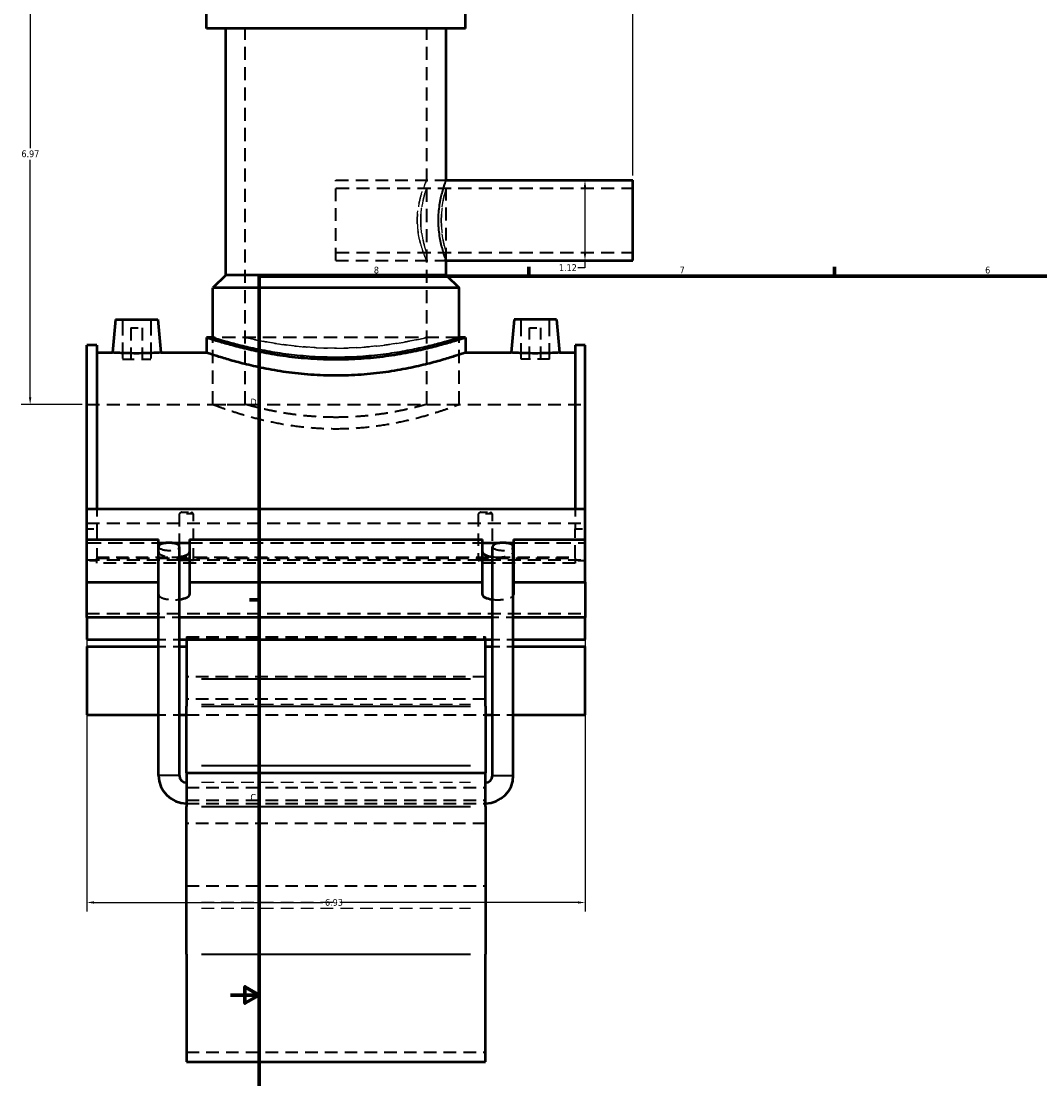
# Model space of a CAD drawing. Header units: inches. Extents: x -2.8 to 51.3, y -2.3 to 49.9.
# Tile 2 of 9: x -2.8 to 11.4, y 9.8 to 24.6. Entities that reach past the tile are written whole.
import ezdxf

# ---------------------------------------------------------------- set-up
doc = ezdxf.new("R2010")
doc.units = ezdxf.units.IN
doc.header["$MEASUREMENT"] = 0
doc.linetypes.add('DASHED', pattern=[0.2067, 0.1654, -0.0413])
for name, color, linetype, lineweight in [('Border (ANSI)', 7, 'Continuous', 70), ('Dimension (ANSI)', 7, 'Continuous', 25), ('Hidden (ANSI)', 7, 'DASHED', 35), ('Hidden Narrow (ANSI)', 7, 'DASHED', 25), ('Visible (ANSI)', 7, 'Continuous', 50), ('Visible Narrow (ANSI)', 7, 'Continuous', 35)]:
    doc.layers.add(name, color=color, linetype=linetype, lineweight=lineweight)
doc.styles.add('Note Text (ANSI)', font='tahoma.ttf')
doc.dimstyles.new('Default (ANSI)', dxfattribs={"dimtxt": 0.094488, "dimasz": 0.098425, "dimexe": 0.125, "dimexo": 0.0625, "dimgap": 0.031496, "dimtad": 0, "dimtih": 1, "dimtoh": 1, "dimrnd": 1e-08, "dimzin": 4, "dimdsep": 46, "dimtxsty": 'Note Text (ANSI)', "dimcen": 0.09, "dimdle": 0.393701, "dimclrd": 256, "dimclre": 256, "dimclrt": 5, "dimadec": 0, "dimazin": 1, "dimtfac": 1, "dimtofl": 0, "dimtmove": 0, "dimatfit": 3, "dimfxl": 1, "dimtolj": 1, "dimtzin": 4, "dimlwd": -1, "dimlwe": -1, "dimarcsym": 0})

# ---------------------------------------------------------------- blocks, each defined once
blk = doc.blocks.new('Borders Default Border')
at = {"layer": 'Border (ANSI)'}
for p, q in [((4.25, 21), (4.25, 21.134)), ((8.5, 21), (8.5, 21.134)), ((0.5, 16.5), (0.366, 16.5))]:
    blk.add_line(p, q, dxfattribs=at)
at = {"layer": 'Border (ANSI)', "flags": 128}
for points in [[(0.5, 1), (0.5, 21), (33.5, 21), (33.5, 1), (0.5, 1)], [(0.1, 11), (0.5, 11), (0.3, 11.115), (0.3, 10.885), (0.5, 11)]]:
    blk.add_lwpolyline(points, dxfattribs=at)
at = {"layer": 'Border (ANSI)', "color": 5, "true_color": 0x0000ff, "char_height": 0.0945, "attachment_point": 7, "style": 'Note Text (ANSI)'}
for s, insert in [('8', (2.094, 21.038)), ('7', (6.346, 21.04)), ('6', (10.595, 21.038)), ('D', (0.378, 19.203)), ('C', (0.378, 13.701))]:
    blk.add_mtext(s, dxfattribs=dict(at, insert=insert))
blk = doc.blocks.new('*D6')
at = {"layer": 'Defpoints', "color": 0, "transparency": 16777216}
for p in [(-1.898, 17.042), (5.032, 17.042), (5.032, 12.288)]:
    blk.add_point(p, dxfattribs=at)
at = {"layer": 'Dimension (ANSI)', "transparency": 16777216}
for p, q in [((-1.898, 16.979), (-1.898, 12.163)), ((5.032, 16.979), (5.032, 12.163)), ((-1.8, 12.288), (1.384, 12.288)), ((4.933, 12.288), (1.686, 12.288))]:
    blk.add_line(p, q, dxfattribs=at)
for points in [[(-1.8, 12.304), (-1.8, 12.272), (-1.898, 12.288)], [(4.933, 12.304), (4.933, 12.272), (5.032, 12.288)]]:
    blk.add_solid(points, dxfattribs=at)
at = {"layer": 'Dimension (ANSI)', "color": 5, "transparency": 16777216, "insert": (1.415, 12.337), "char_height": 0.0945, "attachment_point": 1, "style": 'Note Text (ANSI)'}
blk.add_mtext('\\A1;6.93', dxfattribs=at)
blk = doc.blocks.new('*D8')
at = {"layer": 'Defpoints', "color": 0, "transparency": 16777216}
for p in [(5.697, 26.664), (1.567, 26.188), (5.697, 22.338)]:
    blk.add_point(p, dxfattribs=at)
at = {"layer": 'Dimension (ANSI)', "transparency": 16777216}
for p, q in [((1.567, 26.25), (1.567, 26.789)), ((5.697, 22.401), (5.697, 26.789)), ((1.665, 26.664), (3.774, 26.664)), ((5.598, 26.664), (4.079, 26.664))]:
    blk.add_line(p, q, dxfattribs=at)
for points in [[(1.665, 26.681), (1.665, 26.648), (1.567, 26.664)], [(5.598, 26.681), (5.598, 26.648), (5.697, 26.664)]]:
    blk.add_solid(points, dxfattribs=at)
at = {"layer": 'Dimension (ANSI)', "color": 5, "transparency": 16777216, "insert": (3.806, 26.713), "char_height": 0.0945, "attachment_point": 1, "style": 'Note Text (ANSI)'}
blk.add_mtext('\\A1;4.13', dxfattribs=at)
blk = doc.blocks.new('*D9')
at = {"layer": 'Defpoints', "color": 0, "transparency": 16777216}
for p in [(4.784, 22.338), (4.784, 21.218), (5.03, 21.218)]:
    blk.add_point(p, dxfattribs=at)
at = {"layer": 'Dimension (ANSI)', "transparency": 16777216}
for p, q in [((5.03, 22.24), (5.03, 21.316)), ((5.03, 21.218), (5.03, 21.119)), ((5.03, 21.119), (4.931, 21.119))]:
    blk.add_line(p, q, dxfattribs=at)
for points in [[(5.014, 22.24), (5.046, 22.24), (5.03, 22.338)], [(5.014, 21.316), (5.046, 21.316), (5.03, 21.218)]]:
    blk.add_solid(points, dxfattribs=at)
at = {"layer": 'Dimension (ANSI)', "color": 5, "transparency": 16777216, "insert": (4.668, 21.168), "char_height": 0.0945, "attachment_point": 1, "style": 'Note Text (ANSI)'}
blk.add_mtext('\\A1;1.12', dxfattribs=at)
blk = doc.blocks.new('*D10')
at = {"layer": 'Defpoints', "color": 0, "transparency": 16777216}
for p in [(-2.686, 26.188), (0.926, 26.188), (-1.898, 19.218)]:
    blk.add_point(p, dxfattribs=at)
at = {"layer": 'Dimension (ANSI)', "transparency": 16777216}
for p, q in [((0.863, 26.188), (-2.811, 26.188)), ((-2.686, 26.09), (-2.686, 22.784)), ((-2.686, 19.316), (-2.686, 22.622)), ((-1.961, 19.218), (-2.811, 19.218))]:
    blk.add_line(p, q, dxfattribs=at)
for points in [[(-2.702, 26.09), (-2.669, 26.09), (-2.686, 26.188)], [(-2.702, 19.316), (-2.669, 19.316), (-2.686, 19.218)]]:
    blk.add_solid(points, dxfattribs=at)
at = {"layer": 'Dimension (ANSI)', "color": 5, "transparency": 16777216, "insert": (-2.807, 22.752), "char_height": 0.0945, "attachment_point": 1, "style": 'Note Text (ANSI)'}
blk.add_mtext('\\A1;6.97', dxfattribs=at)

msp = doc.modelspace()

# ---------------------------------------------------------------- linework, layer by layer
at = {"layer": 'Hidden (ANSI)', "ltscale": 1.099577}
for p, q in [((0.3052, 19.218), (0.3052, 24.4455)), ((2.8285, 19.218), (2.8285, 24.4455))]:
    msp.add_line(p, q, dxfattribs=at)
at = {"layer": 'Hidden (ANSI)', "ltscale": 1.063991}
msp.add_line((1.5668, 21.2179), (1.5668, 22.338), dxfattribs=at)
at = {"layer": 'Hidden (ANSI)', "ltscale": 1.058821}
for p, q in [((1.5668, 22.338), (3.0988, 22.338)), ((1.5668, 21.2179), (3.0988, 21.2179))]:
    msp.add_line(p, q, dxfattribs=at)
at = {"layer": 'Hidden (ANSI)', "ltscale": 1.110036}
for p, q in [((1.5668, 22.226), (5.6968, 22.226)), ((1.5668, 21.3299), (5.6968, 21.3299))]:
    msp.add_line(p, q, dxfattribs=at)
at = {"layer": 'Hidden (ANSI)', "ltscale": 1.083772}
msp.add_line((3.0988, 21.2179), (3.0988, 22.338), dxfattribs=at)
at = {"layer": 'Hidden (ANSI)', "ltscale": 1.333288}
for p, q in [((-1.402, 20.3991), (-1.402, 19.8479)), ((-1.0083, 20.3991), (-1.0083, 19.8479)), ((4.142, 19.8479), (4.142, 20.3991)), ((4.5357, 19.8479), (4.5357, 20.3991))]:
    msp.add_line(p, q, dxfattribs=at)
at = {"layer": 'Hidden (ANSI)', "ltscale": 0.471064}
for p, q in [((-1.2839, 20.281), (-1.1264, 20.281)), ((4.2601, 20.281), (4.4176, 20.281))]:
    msp.add_line(p, q, dxfattribs=at)
at = {"layer": 'Hidden (ANSI)', "ltscale": 1.047583}
for p, q in [((-1.2839, 20.281), (-1.2839, 19.8479)), ((-1.1264, 20.281), (-1.1264, 19.8479)), ((4.2601, 19.8479), (4.2601, 20.281)), ((4.4176, 19.8479), (4.4176, 20.281))]:
    msp.add_line(p, q, dxfattribs=at)
at = {"layer": 'Hidden (ANSI)', "ltscale": 1.104495}
msp.add_line((3.2791, 20.148), (-0.1454, 20.148), dxfattribs=at)
at = {"layer": 'Hidden (ANSI)', "ltscale": 1.124841}
for p, q in [((-0.1454, 19.218), (-0.1454, 20.148)), ((3.2791, 19.218), (3.2791, 20.148))]:
    msp.add_line(p, q, dxfattribs=at)
at = {"layer": 'Hidden (ANSI)', "ltscale": 0.997297}
for p, q in [((-1.402, 19.8479), (-1.0083, 19.8479)), ((4.5357, 19.8479), (4.142, 19.8479))]:
    msp.add_line(p, q, dxfattribs=at)
at = {"layer": 'Hidden (ANSI)', "ltscale": 1.081511}
for p, q in [((-1.8982, 19.218), (5.0318, 19.218)), ((-1.8982, 17.5668), (5.0318, 17.5668)), ((-1.8982, 17.0543), (5.0318, 17.0543)), ((-1.8982, 16.3101), (5.0318, 16.3101))]:
    msp.add_line(p, q, dxfattribs=at)
at = {"layer": 'Hidden (ANSI)', "ltscale": 1.089963}
for p, q in [((-0.1454, 19.218), (0.3052, 19.218)), ((2.8285, 19.218), (3.2791, 19.218))]:
    msp.add_line(p, q, dxfattribs=at)
at = {"layer": 'Hidden (ANSI)', "ltscale": 0.630222}
for p, q in [((-1.7596, 17.764), (-1.7596, 17.487)), ((4.8932, 17.764), (4.8932, 17.487))]:
    msp.add_line(p, q, dxfattribs=at)
at = {"layer": 'Hidden (ANSI)', "ltscale": 1.04627}
for p, q in [((-0.6115, 17.6943), (-0.6115, 17.0455)), ((-0.4128, 17.0455), (-0.4128, 17.6943)), ((3.5465, 17.6943), (3.5465, 17.0455)), ((3.7452, 17.0455), (3.7452, 17.6943))]:
    msp.add_line(p, q, dxfattribs=at)
at = {"layer": 'Hidden (ANSI)', "ltscale": 0.44938}
for p, q in [((-0.4128, 17.6943), (-0.6115, 17.6943)), ((3.7452, 17.6943), (3.5465, 17.6943))]:
    msp.add_line(p, q, dxfattribs=at)
at = {"layer": 'Hidden (ANSI)', "ltscale": 0.297896}
for p, q in [((-0.5818, 17.718), (-0.4426, 17.718)), ((3.5762, 17.718), (3.7154, 17.718))]:
    msp.add_line(p, q, dxfattribs=at)
at = {"layer": 'Hidden (ANSI)', "ltscale": 0.263891}
for p, q in [((-1.8982, 17.487), (-1.7596, 17.487)), ((4.8932, 17.487), (5.0318, 17.487)), ((-1.7596, 17.042), (-1.8982, 17.042)), ((5.0318, 17.042), (4.8932, 17.042))]:
    msp.add_line(p, q, dxfattribs=at)
at = {"layer": 'Hidden (ANSI)', "ltscale": 1.015378}
for p, q in [((-1.7596, 17.487), (-1.7596, 17.0925)), ((4.8932, 17.0925), (4.8932, 17.487))]:
    msp.add_line(p, q, dxfattribs=at)
at = {"layer": 'Hidden (ANSI)', "ltscale": 1.205209}
for p, q in [((-1.8982, 17.2898), (-0.9017, 17.2898)), ((4.0354, 17.2898), (5.0318, 17.2898))]:
    msp.add_line(p, q, dxfattribs=at)
at = {"layer": 'Hidden (ANSI)', "ltscale": 0.152872}
for p, q in [((-0.7949, 17.2898), (-0.7146, 17.2898)), ((3.8482, 17.2898), (3.9285, 17.2898))]:
    msp.add_line(p, q, dxfattribs=at)
at = {"layer": 'Hidden (ANSI)', "ltscale": 1.094429}
msp.add_line((-0.4691, 17.2898), (3.6028, 17.2898), dxfattribs=at)
at = {"layer": 'Hidden (ANSI)', "ltscale": 0.072672}
for p, q in [((-1.7596, 17.0925), (-1.7596, 17.0795)), ((4.8932, 17.0795), (4.8932, 17.0925))]:
    msp.add_line(p, q, dxfattribs=at)
at = {"layer": 'Hidden (ANSI)', "ltscale": 1.039332}
for p, q in [((-1.7596, 17.0925), (-0.6854, 17.0925)), ((3.8191, 17.0925), (4.8932, 17.0925))]:
    msp.add_line(p, q, dxfattribs=at)
at = {"layer": 'Hidden (ANSI)', "ltscale": 1.072859}
for p, q in [((-1.7596, 17.0795), (4.8932, 17.0795)), ((4.8932, 17.0101), (-1.7596, 17.0101))]:
    msp.add_line(p, q, dxfattribs=at)
at = {"layer": 'Hidden (ANSI)', "ltscale": 0.14758}
for p, q in [((-1.7596, 17.0101), (-1.7596, 17.0795)), ((4.8932, 17.0795), (4.8932, 17.0101))]:
    msp.add_line(p, q, dxfattribs=at)
at = {"layer": 'Hidden (ANSI)', "ltscale": 1.089623}
msp.add_line((-0.6854, 17.0925), (3.8191, 17.0925), dxfattribs=at)
at = {"layer": 'Hidden (ANSI)', "ltscale": 0.378259}
for p, q in [((-0.4128, 17.0455), (-0.6115, 17.0455)), ((3.7452, 17.0455), (3.5465, 17.0455))]:
    msp.add_line(p, q, dxfattribs=at)
at = {"layer": 'Hidden (ANSI)', "ltscale": 0.549173}
for p, q in [((-0.6105, 16.2532), (-0.8989, 16.2532)), ((4.0326, 16.2532), (3.7442, 16.2532)), ((-0.8989, 15.9452), (-0.6105, 15.9452)), ((3.7442, 15.9452), (4.0326, 15.9452)), ((-0.8989, 15.8487), (-0.6105, 15.8487)), ((3.7442, 15.8487), (4.0326, 15.8487)), ((-0.8989, 14.899), (-0.6105, 14.899)), ((3.7442, 14.899), (4.0326, 14.899))]:
    msp.add_line(p, q, dxfattribs=at)
at = {"layer": 'Hidden (ANSI)', "ltscale": 0.300161}
for p, q in [((-0.5122, 15.9838), (-0.5122, 15.9636)), ((3.6458, 15.9636), (3.6458, 15.9838))]:
    msp.add_line(p, q, dxfattribs=at)
at = {"layer": 'Hidden (ANSI)', "ltscale": 1.058743}
for p, q in [((-0.5122, 15.9838), (3.6458, 15.9838)), ((-0.5122, 15.9636), (3.6458, 15.9636)), ((3.6458, 15.4286), (-0.5122, 15.4286)), ((3.6458, 15.1179), (-0.5122, 15.1179)), ((-0.5122, 14.899), (3.6458, 14.899)), ((-0.5122, 13.8883), (3.6458, 13.8883)), ((-0.5122, 13.7132), (3.6458, 13.7132)), ((-0.5122, 13.6667), (3.6458, 13.6667)), ((3.6458, 13.385), (-0.5122, 13.385)), ((-0.5122, 12.5186), (3.6458, 12.5186)), ((-0.5122, 10.2062), (3.6458, 10.2062))]:
    msp.add_line(p, q, dxfattribs=at)
at = {"layer": 'Hidden (ANSI)', "ltscale": 0.115573}
for p, q in [((-0.5122, 15.9636), (-0.5122, 15.9452)), ((3.6458, 15.9452), (3.6458, 15.9636))]:
    msp.add_line(p, q, dxfattribs=at)
at = {"layer": 'Hidden (ANSI)', "ltscale": 1.131185}
for centre in [(-0.7547, 17.2394), (3.8884, 17.2394)]:
    msp.add_ellipse(centre, major_axis=(0.1442, 0), ratio=0.3639702, start_param=3.1415927, end_param=6.2831853, dxfattribs=at)
at = {"layer": 'Hidden (ANSI)', "ltscale": 0.580703}
for centre, major_axis, start_param, end_param in [((-0.6854, 17.1665), (-0.2163, 0), 0.1609249, 1.5707963), ((3.8191, 17.1665), (0.2163, 0), 4.712389, 6.1222604)]:
    msp.add_ellipse(centre, major_axis=major_axis, ratio=0.3420201, start_param=start_param, end_param=end_param, dxfattribs=at)
at = {"layer": 'Hidden (ANSI)', "ltscale": 0.145557}
for centre, start_param, end_param in [((-0.6854, 17.1665), 1.5707963, 1.9243713), ((3.8191, 17.1665), 1.2172214, 1.5707963)]:
    msp.add_ellipse(centre, major_axis=(-0.2163, 0), ratio=0.3420201, start_param=start_param, end_param=end_param, dxfattribs=at)
at = {"layer": 'Hidden (ANSI)', "ltscale": 0.922604}
for centre, major_axis, start_param, end_param in [((-0.6854, 16.5737), (-0.2163, 0), 0.1609249, 1.9243713), ((3.8191, 16.5737), (0.2163, 0), 4.358814, 6.1222604)]:
    msp.add_ellipse(centre, major_axis=major_axis, ratio=0.3420201, start_param=start_param, end_param=end_param, dxfattribs=at)
at = {"layer": 'Hidden (ANSI)', "ltscale": 1.094813}
for points, knots in [([(-0.1454, 19.218), (-0.1454, 19.218), (-0.1349, 19.2139), (-0.091, 19.1975), (-0.0577, 19.1852), (0.03, 19.1541), (0.0845, 19.1353), (0.2098, 19.0949), (0.2807, 19.0733), (0.4315, 19.0312), (0.5168, 19.0092), (0.7026, 18.9676), (0.8033, 18.948), (1.0138, 18.9152), (1.1239, 18.902), (1.346, 18.8843), (1.4581, 18.88), (1.5668, 18.88)], [19.8774218, 19.8774218, 19.8774218, 19.8774218, 20.7053119, 20.7053119, 21.533202, 21.533202, 22.3610921, 22.3610921, 23.1889822, 23.1889822, 24.0175439, 24.0175439, 24.8461056, 24.8461056, 25.6746674, 25.6746674, 26.5032291, 26.5032291, 26.5032291, 26.5032291]), ([(1.5668, 18.88), (1.6756, 18.88), (1.7876, 18.8843), (2.0097, 18.902), (2.1198, 18.9152), (2.3304, 18.948), (2.431, 18.9676), (2.6169, 19.0092), (2.7021, 19.0312), (2.8529, 19.0733), (2.9239, 19.0949), (3.0492, 19.1353), (3.1036, 19.1541), (3.1913, 19.1852), (3.2247, 19.1975), (3.2686, 19.2139), (3.2791, 19.218), (3.2791, 19.218)], [0, 0, 0, 0, 0.8285617, 0.8285617, 1.6571235, 1.6571235, 2.4856852, 2.4856852, 3.3142469, 3.3142469, 4.142137, 4.142137, 4.9700271, 4.9700271, 5.7979172, 5.7979172, 6.6258073, 6.6258073, 6.6258073, 6.6258073])]:
    msp.add_open_spline(points, degree=3, knots=knots, dxfattribs=at)
at = {"layer": 'Hidden (ANSI)', "ltscale": 1.070717}
for points, knots in [([(1.5668, 19.0377), (1.4872, 19.0377), (1.4049, 19.04), (1.2416, 19.0492), (1.1605, 19.0561), (1.0052, 19.0734), (0.9309, 19.0837), (0.7935, 19.1058), (0.7305, 19.1175), (0.6189, 19.14), (0.5665, 19.1516), (0.4741, 19.1734), (0.434, 19.1835), (0.3694, 19.2003), (0.345, 19.207), (0.3128, 19.2158), (0.3052, 19.218), (0.3052, 19.218)], [0, 0, 0, 0, 0.6071488, 0.6071488, 1.2142975, 1.2142975, 1.8214463, 1.8214463, 2.428595, 2.428595, 3.0356081, 3.0356081, 3.6426212, 3.6426212, 4.2496343, 4.2496343, 4.8566474, 4.8566474, 4.8566474, 4.8566474]), ([(2.8285, 19.218), (2.8285, 19.218), (2.8208, 19.2158), (2.7887, 19.207), (2.7642, 19.2003), (2.6997, 19.1835), (2.6596, 19.1734), (2.5671, 19.1516), (2.5147, 19.14), (2.4032, 19.1175), (2.3402, 19.1058), (2.2028, 19.0837), (2.1285, 19.0734), (1.9732, 19.0561), (1.8921, 19.0492), (1.7288, 19.04), (1.6465, 19.0377), (1.5668, 19.0377)], [14.5699421, 14.5699421, 14.5699421, 14.5699421, 15.1769552, 15.1769552, 15.7839683, 15.7839683, 16.3909814, 16.3909814, 16.9979944, 16.9979944, 17.6051432, 17.6051432, 18.212292, 18.212292, 18.8194407, 18.8194407, 19.4265895, 19.4265895, 19.4265895, 19.4265895])]:
    msp.add_open_spline(points, degree=3, knots=knots, dxfattribs=at)
at = {"layer": 'Hidden (ANSI)', "ltscale": 0.072239}
for points, weights in [([(-0.5818, 17.718), (-0.595, 17.7082), (-0.6115, 17.6943)], [1, 1.00992428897, 1]), ([(-0.4128, 17.6943), (-0.4294, 17.7082), (-0.4426, 17.718)], [1, 1.00992428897, 1]), ([(3.5762, 17.718), (3.563, 17.7082), (3.5465, 17.6943)], [1, 1.00992428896, 1]), ([(3.7452, 17.6943), (3.7286, 17.7082), (3.7154, 17.718)], [1, 1.00992428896, 1])]:
    msp.add_rational_spline(points, weights, degree=2, dxfattribs=at)
at = {"layer": 'Hidden (ANSI)', "ltscale": 0.450542}
for points, knots in [([(-0.6115, 17.0455), (-0.6069, 17.0468), (-0.6015, 17.0479), (-0.5852, 17.0502), (-0.572, 17.0512), (-0.5429, 17.0524), (-0.527, 17.0526), (-0.5122, 17.0526), (-0.4974, 17.0526), (-0.4816, 17.0524), (-0.4525, 17.0512), (-0.4393, 17.0502), (-0.423, 17.0479), (-0.4175, 17.0469), (-0.4128, 17.0455)], [-0.28920517, -0.28920517, -0.28920517, -0.28920517, -0.22638723, -0.22638723, -0.11319361, -0.11319361, 0, 0, 0, 0.11284098, 0.11284098, 0.22568196, 0.22568196, 0.28917826, 0.28917826, 0.28917826, 0.28917826]), ([(3.5465, 17.0455), (3.5512, 17.0469), (3.5566, 17.0479), (3.573, 17.0502), (3.5862, 17.0512), (3.6152, 17.0524), (3.631, 17.0526), (3.6606, 17.0526), (3.6764, 17.0524), (3.7055, 17.0512), (3.7187, 17.0502), (3.735, 17.0479), (3.7405, 17.0469), (3.7452, 17.0455)], [0.6402703, 0.6402703, 0.6402703, 0.6402703, 0.7037666, 0.7037666, 0.81660758, 0.81660758, 0.92944857, 0.92944857, 1.04228955, 1.04228955, 1.15513053, 1.15513053, 1.21862683, 1.21862683, 1.21862683, 1.21862683])]:
    msp.add_open_spline(points, degree=3, knots=knots, dxfattribs=at)
at = {"layer": 'Hidden Narrow (ANSI)', "ltscale": 1.06497}
for p, q in [((-0.3043, 15.045), (3.4379, 15.045)), ((-0.3043, 13.9609), (3.4379, 13.9609)), ((-0.3043, 12.2916), (3.4379, 12.2916)), ((-0.3043, 12.2105), (3.4379, 12.2105))]:
    msp.add_line(p, q, dxfattribs=at)
at = {"layer": 'Hidden Narrow (ANSI)', "ltscale": 1.078347}
msp.add_open_spline([(2.6974, 21.778), (2.6974, 21.8137), (2.6991, 21.8505), (2.7061, 21.9232), (2.7113, 21.9593), (2.7307, 22.0625), (2.7485, 22.1248), (2.781, 22.2231), (2.798, 22.2661), (2.8159, 22.3092), (2.8206, 22.3201), (2.8269, 22.3345), (2.8285, 22.338), (2.8285, 22.338), (2.8269, 22.3345), (2.8206, 22.3201), (2.8159, 22.3092), (2.798, 22.2661), (2.781, 22.2231), (2.7485, 22.1248), (2.7307, 22.0625), (2.7113, 21.9593), (2.7061, 21.9232), (2.6991, 21.8505), (2.6974, 21.8137), (2.6974, 21.7422), (2.6991, 21.7055), (2.7061, 21.6327), (2.7113, 21.5967), (2.7307, 21.4935), (2.7485, 21.4312), (2.781, 21.3328), (2.798, 21.2899), (2.8159, 21.2468), (2.8206, 21.2358), (2.8269, 21.2214), (2.8285, 21.2179), (2.8285, 21.2179), (2.8269, 21.2214), (2.8206, 21.2358), (2.8159, 21.2468), (2.798, 21.2899), (2.781, 21.3328), (2.7485, 21.4312), (2.7307, 21.4935), (2.7113, 21.5967), (2.7061, 21.6327), (2.6991, 21.7055), (2.6974, 21.7422), (2.6974, 21.778)], degree=3, knots=[0, 0, 0, 0, 0.2723203, 0.2723203, 0.5446407, 0.5446407, 1.0892813, 1.0892813, 1.6330526, 1.6330526, 1.9049382, 1.9049382, 2.1768238, 2.1768238, 2.4487094, 2.4487094, 2.720595, 2.720595, 3.2643662, 3.2643662, 3.8090069, 3.8090069, 4.0813272, 4.0813272, 4.3536475, 4.3536475, 4.6259679, 4.6259679, 4.8982882, 4.8982882, 5.4429289, 5.4429289, 5.9867001, 5.9867001, 6.2585857, 6.2585857, 6.5304713, 6.5304713, 6.8023569, 6.8023569, 7.0742425, 7.0742425, 7.6180137, 7.6180137, 8.1626544, 8.1626544, 8.4349747, 8.4349747, 8.7072951, 8.7072951, 8.7072951, 8.7072951], dxfattribs=at)
at = {"layer": 'Hidden Narrow (ANSI)', "ltscale": 1.056228}
msp.add_open_spline([(2.7463, 21.778), (2.7463, 21.7211), (2.7508, 21.6609), (2.7667, 21.5507), (2.7778, 21.5007), (2.7983, 21.4217), (2.8091, 21.3873), (2.8243, 21.3414), (2.8285, 21.3299), (2.8285, 21.3299), (2.8243, 21.3414), (2.8091, 21.3873), (2.7983, 21.4217), (2.7778, 21.5007), (2.7667, 21.5507), (2.7508, 21.6609), (2.7463, 21.7211), (2.7463, 21.8348), (2.7508, 21.895), (2.7667, 22.0052), (2.7778, 22.0553), (2.7983, 22.1343), (2.8091, 22.1687), (2.8243, 22.2145), (2.8285, 22.226), (2.8285, 22.226), (2.8243, 22.2145), (2.8091, 22.1687), (2.7983, 22.1343), (2.7778, 22.0553), (2.7667, 22.0052), (2.7508, 21.895), (2.7463, 21.8348), (2.7463, 21.778)], degree=3, knots=[0, 0, 0, 0, 0.4329194, 0.4329194, 0.8658388, 0.8658388, 1.2984956, 1.2984956, 1.7311524, 1.7311524, 2.1638092, 2.1638092, 2.596466, 2.596466, 3.0293854, 3.0293854, 3.4623049, 3.4623049, 3.8952243, 3.8952243, 4.3281437, 4.3281437, 4.7608005, 4.7608005, 5.1934573, 5.1934573, 5.6261141, 5.6261141, 6.0587709, 6.0587709, 6.4916903, 6.4916903, 6.9246097, 6.9246097, 6.9246097, 6.9246097], dxfattribs=at)
at = {"layer": 'Hidden Narrow (ANSI)', "ltscale": 1.073385}
for points, knots in [([(3.0988, 22.338), (3.0988, 22.338), (3.0976, 22.3346), (3.0924, 22.3202), (3.0885, 22.3093), (3.0739, 22.2663), (3.06, 22.2233), (3.0336, 22.1246), (3.0192, 22.0621), (3.0038, 21.9588), (2.9997, 21.9227), (2.9942, 21.8501), (2.9928, 21.8135), (2.9928, 21.778)], [6.4957761, 6.4957761, 6.4957761, 6.4957761, 6.7663405, 6.7663405, 7.0369049, 7.0369049, 7.5780337, 7.5780337, 8.1195343, 8.1195343, 8.3902845, 8.3902845, 8.6610348, 8.6610348, 8.6610348, 8.6610348]), ([(2.9928, 21.778), (2.9928, 21.7424), (2.9942, 21.7058), (2.9997, 21.6332), (3.0038, 21.5972), (3.0192, 21.4939), (3.0336, 21.4313), (3.06, 21.3326), (3.0739, 21.2896), (3.0885, 21.2466), (3.0924, 21.2357), (3.0976, 21.2214), (3.0988, 21.2179), (3.0988, 21.2179)], [0, 0, 0, 0, 0.2707503, 0.2707503, 0.5415006, 0.5415006, 1.0830011, 1.0830011, 1.6241299, 1.6241299, 1.8946943, 1.8946943, 2.1652587, 2.1652587, 2.1652587, 2.1652587])]:
    msp.add_open_spline(points, degree=3, knots=knots, dxfattribs=at)
at = {"layer": 'Hidden Narrow (ANSI)', "ltscale": 1.053293}
msp.add_open_spline([(3.0319, 21.778), (3.0319, 21.8346), (3.0355, 21.8947), (3.0483, 22.005), (3.0574, 22.0552), (3.0741, 22.1344), (3.0829, 22.1688), (3.0954, 22.2146), (3.0988, 22.226), (3.0988, 22.226), (3.0954, 22.2146), (3.0829, 22.1688), (3.0741, 22.1344), (3.0574, 22.0552), (3.0483, 22.005), (3.0355, 21.8947), (3.0319, 21.8346), (3.0319, 21.7213), (3.0355, 21.6612), (3.0483, 21.5509), (3.0574, 21.5008), (3.0741, 21.4216), (3.0829, 21.3871), (3.0954, 21.3413), (3.0988, 21.3299), (3.0988, 21.3299), (3.0954, 21.3413), (3.0829, 21.3871), (3.0741, 21.4216), (3.0574, 21.5008), (3.0483, 21.5509), (3.0355, 21.6612), (3.0319, 21.7213), (3.0319, 21.778)], degree=3, knots=[0, 0, 0, 0, 0.4314613, 0.4314613, 0.8629225, 0.8629225, 1.2942682, 1.2942682, 1.725614, 1.725614, 2.1569597, 2.1569597, 2.5883054, 2.5883054, 3.0197667, 3.0197667, 3.4512279, 3.4512279, 3.8826892, 3.8826892, 4.3141505, 4.3141505, 4.7454962, 4.7454962, 5.1768419, 5.1768419, 5.6081876, 5.6081876, 6.0395333, 6.0395333, 6.4709946, 6.4709946, 6.9024558, 6.9024558, 6.9024558, 6.9024558], dxfattribs=at)
at = {"layer": 'Hidden Narrow (ANSI)', "ltscale": 1.091371}
for points, knots in [([(-0.1454, 20.148), (-0.1454, 20.148), (-0.135, 20.1447), (-0.0913, 20.1311), (-0.058, 20.1209), (0.0296, 20.0953), (0.084, 20.0798), (0.2095, 20.0465), (0.2805, 20.0287), (0.4317, 19.9942), (0.5171, 19.9762), (0.7034, 19.9422), (0.8042, 19.9263), (1.0149, 19.8997), (1.1249, 19.889), (1.3468, 19.8748), (1.4585, 19.8713), (1.5668, 19.8713)], [19.8054754, 19.8054754, 19.8054754, 19.8054754, 20.6305528, 20.6305528, 21.4556301, 21.4556301, 22.2807075, 22.2807075, 23.1057848, 23.1057848, 23.9311637, 23.9311637, 24.7565427, 24.7565427, 25.5819216, 25.5819216, 26.4073006, 26.4073006, 26.4073006, 26.4073006]), ([(1.5668, 19.8713), (1.6751, 19.8713), (1.7869, 19.8748), (2.0087, 19.889), (2.1188, 19.8997), (2.3295, 19.9263), (2.4303, 19.9422), (2.6165, 19.9762), (2.702, 19.9942), (2.8532, 20.0287), (2.9242, 20.0465), (3.0497, 20.0798), (3.1041, 20.0953), (3.1917, 20.1209), (3.2249, 20.1311), (3.2686, 20.1447), (3.2791, 20.148), (3.2791, 20.148)], [0, 0, 0, 0, 0.8253789, 0.8253789, 1.6507579, 1.6507579, 2.4761368, 2.4761368, 3.3015158, 3.3015158, 4.1265931, 4.1265931, 4.9516704, 4.9516704, 5.7767478, 5.7767478, 6.6018251, 6.6018251, 6.6018251, 6.6018251])]:
    msp.add_open_spline(points, degree=3, knots=knots, dxfattribs=at)
at = {"layer": 'Hidden Narrow (ANSI)', "ltscale": 1.099522}
msp.add_open_spline([(1.5668, 19.9995), (1.4873, 19.9995), (1.4052, 20.0014), (1.2419, 20.0089), (1.1609, 20.0145), (1.0055, 20.0287), (0.9312, 20.0372), (0.7937, 20.0553), (0.7306, 20.065), (0.6189, 20.0836), (0.5664, 20.0932), (0.4739, 20.1111), (0.4338, 20.1195), (0.3693, 20.1334), (0.3449, 20.1389), (0.3128, 20.1462), (0.3052, 20.148), (0.3052, 20.148), (0.3128, 20.1462), (0.3449, 20.1389), (0.3693, 20.1334), (0.4338, 20.1195), (0.4739, 20.1111), (0.5664, 20.0932), (0.6189, 20.0836), (0.7306, 20.065), (0.7937, 20.0553), (0.9312, 20.0372), (1.0055, 20.0287), (1.1609, 20.0145), (1.2419, 20.0089), (1.4052, 20.0014), (1.4873, 19.9995), (1.6464, 19.9995), (1.7285, 20.0014), (1.8917, 20.0089), (1.9728, 20.0145), (2.1281, 20.0287), (2.2025, 20.0372), (2.34, 20.0553), (2.4031, 20.065), (2.5148, 20.0836), (2.5672, 20.0932), (2.6598, 20.1111), (2.6999, 20.1195), (2.7643, 20.1334), (2.7888, 20.1389), (2.8208, 20.1462), (2.8285, 20.148), (2.8285, 20.148), (2.8208, 20.1462), (2.7888, 20.1389), (2.7643, 20.1334), (2.6999, 20.1195), (2.6598, 20.1111), (2.5672, 20.0932), (2.5148, 20.0836), (2.4031, 20.065), (2.34, 20.0553), (2.2025, 20.0372), (2.1281, 20.0287), (1.9728, 20.0145), (1.8917, 20.0089), (1.7285, 20.0014), (1.6464, 19.9995), (1.5668, 19.9995)], degree=3, knots=[0, 0, 0, 0, 0.605982, 0.605982, 1.2119641, 1.2119641, 1.8179461, 1.8179461, 2.4239281, 2.4239281, 3.0298478, 3.0298478, 3.6357674, 3.6357674, 4.241687, 4.241687, 4.8476066, 4.8476066, 5.4535263, 5.4535263, 6.0594459, 6.0594459, 6.6653655, 6.6653655, 7.2712851, 7.2712851, 7.8772672, 7.8772672, 8.4832492, 8.4832492, 9.0892312, 9.0892312, 9.6952133, 9.6952133, 10.3011953, 10.3011953, 10.9071773, 10.9071773, 11.5131594, 11.5131594, 12.1191414, 12.1191414, 12.725061, 12.725061, 13.3309806, 13.3309806, 13.9369003, 13.9369003, 14.5428199, 14.5428199, 15.1487395, 15.1487395, 15.7546591, 15.7546591, 16.3605788, 16.3605788, 16.9664984, 16.9664984, 17.5724804, 17.5724804, 18.1784624, 18.1784624, 18.7844445, 18.7844445, 19.3904265, 19.3904265, 19.3904265, 19.3904265], dxfattribs=at)
at = {"layer": 'Visible (ANSI)'}
for p, q in [((-0.2355, 24.4455), (-0.2355, 24.6546)), ((3.3692, 24.4455), (3.3692, 24.6546)), ((3.3692, 24.4455), (-0.2355, 24.4455)), ((0.0348, 21.0179), (0.0348, 24.4455)), ((3.0988, 22.338), (3.0988, 24.4455)), ((3.0988, 22.338), (5.6968, 22.338)), ((5.6968, 21.2179), (5.6968, 22.338)), ((3.0988, 21.0179), (3.0988, 21.2179)), ((3.0988, 21.2179), (5.6968, 21.2179)), ((0.0348, 21.0179), (-0.1454, 20.8377)), ((3.0988, 21.0179), (0.0348, 21.0179)), ((3.0988, 21.0179), (3.2791, 20.8377)), ((3.2791, 20.8377), (-0.1454, 20.8377)), ((-0.1454, 20.148), (-0.1454, 20.8377)), ((3.2791, 20.148), (3.2791, 20.8377)), ((-1.5004, 20.3991), (-1.5407, 19.9389)), ((-1.5004, 20.3991), (-0.9099, 20.3991)), ((-0.9099, 20.3991), (-0.8696, 19.9389)), ((4.0436, 20.3991), (4.0033, 19.9389)), ((4.6341, 20.3991), (4.0436, 20.3991)), ((4.6341, 20.3991), (4.6744, 19.9389)), ((-1.8982, 17.764), (-1.8982, 20.0434)), ((-1.7596, 20.0434), (-1.8982, 20.0434)), ((-1.7596, 20.0434), (-1.7596, 17.764)), ((-0.2355, 20.148), (-0.2355, 19.9389)), ((-0.1454, 20.148), (-0.2355, 20.148)), ((3.3692, 20.148), (3.2791, 20.148)), ((3.3692, 20.148), (3.3692, 19.9389)), ((4.8932, 20.0434), (4.8932, 17.764)), ((5.0318, 20.0434), (4.8932, 20.0434)), ((5.0318, 17.764), (5.0318, 20.0434)), ((-1.7596, 19.9389), (-1.5407, 19.9389)), ((-0.8696, 19.9389), (-0.2355, 19.9389)), ((3.3692, 19.9389), (4.0033, 19.9389)), ((4.6744, 19.9389), (4.8932, 19.9389)), ((-1.8982, 17.764), (5.0318, 17.764)), ((-1.8982, 17.3391), (-1.8982, 17.764)), ((5.0318, 17.3391), (5.0318, 17.764)), ((-1.8982, 17.3391), (-0.9017, 17.3391)), ((-1.8982, 16.7463), (-1.8982, 17.3391)), ((-0.9017, 16.7463), (-0.9017, 17.3391)), ((-0.9017, 17.2898), (-0.7949, 17.2898)), ((-0.8989, 14.0534), (-0.8989, 17.2394)), ((-0.7146, 17.2898), (-0.4691, 17.2898)), ((-0.6105, 14.0534), (-0.6105, 17.2394)), ((-0.4691, 17.3391), (-0.4691, 16.7463)), ((-0.4691, 17.3391), (3.6028, 17.3391)), ((3.6028, 16.7463), (3.6028, 17.3391)), ((3.6028, 17.2898), (3.8482, 17.2898)), ((3.7442, 14.0534), (3.7442, 17.2394)), ((3.9285, 17.2898), (4.0354, 17.2898)), ((4.0326, 14.0534), (4.0326, 17.2394)), ((4.0354, 17.3391), (4.0354, 16.7463)), ((4.0354, 17.3391), (5.0318, 17.3391)), ((5.0318, 16.7463), (5.0318, 17.3391)), ((-1.8982, 16.7463), (-0.9017, 16.7463)), ((-1.8982, 16.2532), (-1.8982, 16.7463)), ((-0.9017, 16.5737), (-0.9017, 16.7463)), ((-0.4691, 16.7463), (-0.4691, 16.5737)), ((-0.4691, 16.7463), (3.6028, 16.7463)), ((3.6028, 16.5737), (3.6028, 16.7463)), ((4.0354, 16.7463), (4.0354, 16.5737)), ((4.0354, 16.7463), (5.0318, 16.7463)), ((5.0318, 16.7463), (5.0318, 16.2532)), ((-0.8989, 16.2532), (-1.8982, 16.2532)), ((-1.8982, 16.2532), (-1.8982, 15.9452)), ((3.7442, 16.2532), (-0.6105, 16.2532)), ((5.0318, 16.2532), (4.0326, 16.2532)), ((5.0318, 15.9452), (5.0318, 16.2532)), ((-1.8982, 15.9452), (-0.8989, 15.9452)), ((-0.6105, 15.9452), (3.7442, 15.9452)), ((-0.5122, 15.9452), (-0.5122, 15.3935)), ((3.6458, 15.3935), (3.6458, 15.9452)), ((4.0326, 15.9452), (5.0318, 15.9452)), ((-1.8982, 15.8487), (-1.8982, 14.899)), ((-1.8982, 15.8487), (-0.8989, 15.8487)), ((-0.6105, 15.8487), (-0.5122, 15.8487)), ((3.6458, 15.8487), (3.7442, 15.8487)), ((4.0326, 15.8487), (5.0318, 15.8487)), ((5.0318, 14.899), (5.0318, 15.8487)), ((-0.5122, 15.3935), (-0.5122, 15.019)), ((3.6458, 15.019), (3.6458, 15.3935)), ((-0.5122, 14.1924), (-0.5122, 15.019)), ((3.6458, 15.019), (3.6458, 14.1924)), ((-1.8982, 14.899), (-0.8989, 14.899)), ((-0.6105, 14.899), (-0.5122, 14.899)), ((3.6458, 14.899), (3.7442, 14.899)), ((4.0326, 14.899), (5.0318, 14.899)), ((-0.5122, 14.0902), (-0.5122, 14.1924)), ((3.6458, 14.1924), (3.6458, 14.0902)), ((-0.5122, 14.0902), (-0.5122, 13.6216)), ((-0.5122, 14.0902), (3.6458, 14.0902)), ((3.6458, 13.6216), (3.6458, 14.0902)), ((-0.5122, 11.5683), (-0.5122, 13.6216)), ((3.6458, 13.6216), (3.6458, 11.5683)), ((-0.5122, 11.5683), (-0.5122, 10.071)), ((3.6458, 10.071), (3.6458, 11.5683)), ((-0.5122, 10.071), (3.6458, 10.071))]:
    msp.add_line(p, q, dxfattribs=at)
for centre, radius, start, end in [((-0.5122, 14.0534), 0.3867, 180, 270), ((-0.5122, 14.0534), 0.0984, 180, 270), ((3.6458, 14.0534), 0.3867, 270, 0), ((3.6458, 14.0534), 0.0984, 270, 0)]:
    msp.add_arc(centre, radius, start, end, dxfattribs=at)
for centre, major_axis, ratio, start_param, end_param in [((-0.7547, 17.2394), (0.1442, 0), 0.3639702, 1.8530284, 3.1415927), ((-0.7547, 17.2394), (0.1442, 0), 0.3639702, 1.2885643, 1.8530284), ((-0.7547, 17.2394), (0.1442, 0), 0.3639702, 0, 1.2885643), ((3.8884, 17.2394), (0.1442, 0), 0.3639702, 1.8530284, 3.1415927), ((3.8884, 17.2394), (0.1442, 0), 0.3639702, 1.2885643, 1.8530284), ((3.8884, 17.2394), (0.1442, 0), 0.3639702, 0, 1.2885643), ((-0.6854, 17.1665), (-0.2163, 0), 0.3420201, 0, 0.1609249), ((-0.6854, 17.1665), (0.2163, 0), 0.3420201, 5.0659639, 6.2831853), ((3.8191, 17.1665), (-0.2163, 0), 0.3420201, 0, 1.2172214), ((3.8191, 17.1665), (0.2163, 0), 0.3420201, 6.1222604, 6.2831853), ((-0.6854, 16.5737), (-0.2163, 0), 0.3420201, 0, 0.1609249), ((-0.6854, 16.5737), (0.2163, 0), 0.3420201, 5.0659639, 6.2831853), ((3.8191, 16.5737), (-0.2163, 0), 0.3420201, 0, 1.2172214), ((3.8191, 16.5737), (0.2163, 0), 0.3420201, 6.1222604, 6.2831853)]:
    msp.add_ellipse(centre, major_axis=major_axis, ratio=ratio, start_param=start_param, end_param=end_param, dxfattribs=at)
for points, knots in [([(1.5668, 19.8405), (1.4527, 19.8405), (1.335, 19.8444), (1.1014, 19.8602), (0.9856, 19.8721), (0.7638, 19.9018), (0.6578, 19.9195), (0.4618, 19.9573), (0.3719, 19.9773), (0.2129, 20.0156), (0.1381, 20.0354), (0.0061, 20.0723), (-0.0512, 20.0895), (-0.1435, 20.118), (-0.1785, 20.1293), (-0.2245, 20.1443), (-0.2355, 20.148), (-0.2355, 20.148)], [0, 0, 0, 0, 0.8695929, 0.8695929, 1.7391858, 1.7391858, 2.6087787, 2.6087787, 3.4783716, 3.4783716, 4.3475702, 4.3475702, 5.2167687, 5.2167687, 6.0859673, 6.0859673, 6.9551658, 6.9551658, 6.9551658, 6.9551658]), ([(3.3692, 20.148), (3.3692, 20.148), (3.3582, 20.1443), (3.3122, 20.1293), (3.2771, 20.118), (3.1849, 20.0895), (3.1276, 20.0723), (2.9956, 20.0354), (2.9208, 20.0156), (2.7617, 19.9773), (2.6719, 19.9573), (2.4759, 19.9195), (2.3698, 19.9018), (2.1481, 19.8721), (2.0322, 19.8602), (1.7987, 19.8444), (1.681, 19.8405), (1.5668, 19.8405)], [-6.9551658, -6.9551658, -6.9551658, -6.9551658, -6.0859673, -6.0859673, -5.2167687, -5.2167687, -4.3475702, -4.3475702, -3.4783716, -3.4783716, -2.6087787, -2.6087787, -1.7391858, -1.7391858, -0.8695929, -0.8695929, 0, 0, 0, 0]), ([(-0.8696, 19.9389), (-0.8696, 19.9389), (-0.878, 19.9383), (-0.9122, 19.9363), (-0.938, 19.9349), (-0.9975, 19.9321), (-1.0352, 19.9307), (-1.1179, 19.9286), (-1.163, 19.9281), (-1.2474, 19.9281), (-1.2924, 19.9286), (-1.3751, 19.9307), (-1.4129, 19.9321), (-1.4724, 19.9349), (-1.4981, 19.9363), (-1.5323, 19.9383), (-1.5407, 19.9389), (-1.5407, 19.9389)], [1.2863328, 1.2863328, 1.2863328, 1.2863328, 1.6078122, 1.6078122, 1.9292915, 1.9292915, 2.2509786, 2.2509786, 2.5726656, 2.5726656, 2.8943526, 2.8943526, 3.2160396, 3.2160396, 3.537519, 3.537519, 3.8589984, 3.8589984, 3.8589984, 3.8589984]), ([(3.3692, 19.9389), (3.3692, 19.9389), (3.3582, 19.9351), (3.3121, 19.9194), (3.2771, 19.9077), (3.1848, 19.878), (3.1275, 19.8602), (2.9955, 19.8217), (2.9208, 19.8011), (2.7618, 19.7612), (2.6719, 19.7403), (2.4761, 19.7009), (2.37, 19.6824), (2.1483, 19.6514), (2.0324, 19.639), (1.7988, 19.6224), (1.681, 19.6183), (1.4526, 19.6183), (1.3349, 19.6224), (1.1012, 19.639), (0.9854, 19.6514), (0.7636, 19.6824), (0.6576, 19.7009), (0.4617, 19.7403), (0.3719, 19.7612), (0.2129, 19.8011), (0.1382, 19.8217), (0.0062, 19.8602), (-0.0511, 19.878), (-0.1434, 19.9077), (-0.1784, 19.9194), (-0.2245, 19.9351), (-0.2355, 19.9389), (-0.2355, 19.9389)], [6.9601365, 6.9601365, 6.9601365, 6.9601365, 7.8299206, 7.8299206, 8.6997047, 8.6997047, 9.5694887, 9.5694887, 10.4392728, 10.4392728, 11.3095229, 11.3095229, 12.1797729, 12.1797729, 13.0500229, 13.0500229, 13.9202729, 13.9202729, 14.7905229, 14.7905229, 15.660773, 15.660773, 16.531023, 16.531023, 17.401273, 17.401273, 18.2710571, 18.2710571, 19.1408412, 19.1408412, 20.0106253, 20.0106253, 20.8804094, 20.8804094, 20.8804094, 20.8804094]), ([(4.6744, 19.9389), (4.6744, 19.9389), (4.666, 19.9383), (4.6318, 19.9363), (4.606, 19.9349), (4.5465, 19.9321), (4.5088, 19.9307), (4.4261, 19.9286), (4.381, 19.9281), (4.3388, 19.9281), (4.2966, 19.9281), (4.2516, 19.9286), (4.1689, 19.9307), (4.1311, 19.9321), (4.0716, 19.9349), (4.0459, 19.9363), (4.0117, 19.9383), (4.0033, 19.9389), (4.0033, 19.9389)], [3.8589984, 3.8589984, 3.8589984, 3.8589984, 4.1804777, 4.1804777, 4.5019571, 4.5019571, 4.8236441, 4.8236441, 5.1453311, 5.1453311, 5.1453311, 5.4670182, 5.4670182, 5.7887052, 5.7887052, 6.1101846, 6.1101846, 6.4316639, 6.4316639, 6.4316639, 6.4316639])]:
    msp.add_open_spline(points, degree=3, knots=knots, dxfattribs=at)
at = {"layer": 'Visible Narrow (ANSI)'}
for p, q in [((3.4379, 15.3935), (-0.3043, 15.3935)), ((-0.3043, 15.019), (3.4379, 15.019)), ((-0.3043, 14.1924), (3.4379, 14.1924)), ((-0.6123, 14.0534), (-0.8971, 14.0534)), ((3.746, 14.0534), (4.0308, 14.0534)), ((-0.3043, 13.6216), (3.4379, 13.6216)), ((-0.3043, 11.5683), (3.4379, 11.5683))]:
    msp.add_line(p, q, dxfattribs=at)
for points, knots in [([(3.0988, 21.2179), (3.0988, 21.2179), (3.0976, 21.2214), (3.0924, 21.2357), (3.0885, 21.2466), (3.0739, 21.2896), (3.06, 21.3326), (3.0336, 21.4313), (3.0192, 21.4939), (3.0038, 21.5972), (2.9997, 21.6332), (2.9942, 21.7058), (2.9928, 21.7424), (2.9928, 21.8135), (2.9942, 21.8501), (2.9997, 21.9227), (3.0038, 21.9588), (3.0192, 22.0621), (3.0336, 22.1246), (3.06, 22.2233), (3.0739, 22.2663), (3.0885, 22.3093), (3.0924, 22.3202), (3.0976, 22.3346), (3.0988, 22.338), (3.0988, 22.338)], [2.1652587, 2.1652587, 2.1652587, 2.1652587, 2.4358231, 2.4358231, 2.7063875, 2.7063875, 3.2475163, 3.2475163, 3.7890169, 3.7890169, 4.0597671, 4.0597671, 4.3305174, 4.3305174, 4.6012677, 4.6012677, 4.872018, 4.872018, 5.4135185, 5.4135185, 5.9546473, 5.9546473, 6.2252117, 6.2252117, 6.4957761, 6.4957761, 6.4957761, 6.4957761]), ([(3.2791, 20.148), (3.2791, 20.148), (3.2686, 20.1447), (3.2249, 20.1311), (3.1917, 20.1209), (3.1041, 20.0953), (3.0497, 20.0798), (2.9242, 20.0465), (2.8532, 20.0287), (2.702, 19.9942), (2.6165, 19.9762), (2.4303, 19.9422), (2.3295, 19.9263), (2.1188, 19.8997), (2.0087, 19.889), (1.7869, 19.8748), (1.6751, 19.8713), (1.4585, 19.8713), (1.3468, 19.8748), (1.1249, 19.889), (1.0149, 19.8997), (0.8042, 19.9263), (0.7034, 19.9422), (0.5171, 19.9762), (0.4317, 19.9942), (0.2805, 20.0287), (0.2095, 20.0465), (0.084, 20.0798), (0.0296, 20.0953), (-0.058, 20.1209), (-0.0913, 20.1311), (-0.135, 20.1447), (-0.1454, 20.148), (-0.1454, 20.148)], [6.6018251, 6.6018251, 6.6018251, 6.6018251, 7.4269025, 7.4269025, 8.2519798, 8.2519798, 9.0770572, 9.0770572, 9.9021345, 9.9021345, 10.7275135, 10.7275135, 11.5528924, 11.5528924, 12.3782713, 12.3782713, 13.2036503, 13.2036503, 14.0290292, 14.0290292, 14.8544082, 14.8544082, 15.6797871, 15.6797871, 16.505166, 16.505166, 17.3302434, 17.3302434, 18.1553207, 18.1553207, 18.9803981, 18.9803981, 19.8054754, 19.8054754, 19.8054754, 19.8054754])]:
    msp.add_open_spline(points, degree=3, knots=knots, dxfattribs=at)

# ---------------------------------------------------------------- block references
msp.add_blockref('Borders Default Border', (0, 0))

# ---------------------------------------------------------------- dimensions: what is measured, and where the dimension line sits
at = {"layer": 'Dimension (ANSI)'}
for base, p1, p2, angle, override, picture, middle in [((5.6968, 26.6643), (1.5668, 26.188), (5.6968, 22.338), 180, {"dimgap": 0.031496, "dimtih": 0, "dimtoh": 0, "dimdec": 2, "dimtol": 0, "dimlim": 0, "dimtp": 0, "dimtm": 0, "dimtdec": 2, "dimatfit": 1}, '*D8', (3.9268, 26.6643)), ((-2.6856, 26.188), (-1.8982, 19.218), (0.9258, 26.188), 270, {"dimgap": 0.031496, "dimdec": 2, "dimtol": 0, "dimlim": 0, "dimtp": 0, "dimtm": 0, "dimtdec": 2, "dimatfit": 1}, '*D10', (-2.6856, 22.703)), ((5.0299, 21.2179), (4.7839, 22.338), (4.7839, 21.2179), 270, {"dimgap": 0.031496, "dimdec": 2, "dimse1": 1, "dimse2": 1, "dimtol": 0, "dimlim": 0, "dimtp": 0, "dimtm": 0, "dimtdec": 2, "dimatfit": 2}, '*D9', (4.7839, 21.1195)), ((5.0318, 12.288), (-1.8982, 17.042), (5.0318, 17.042), 180, {"dimgap": 0.031496, "dimtih": 0, "dimtoh": 0, "dimdec": 2, "dimtol": 0, "dimlim": 0, "dimtp": 0, "dimtm": 0, "dimtdec": 2, "dimatfit": 1}, '*D6', (1.535, 12.288))]:
    dim = msp.add_linear_dim(base=base, p1=p1, p2=p2, angle=angle, dimstyle='Default (ANSI)', override=override, dxfattribs=at)
    dim.commit()
    dim.dimension.update_dxf_attribs({"geometry": picture, "text_midpoint": middle, "dimtype": 160})

doc.saveas('drawing.dxf')
